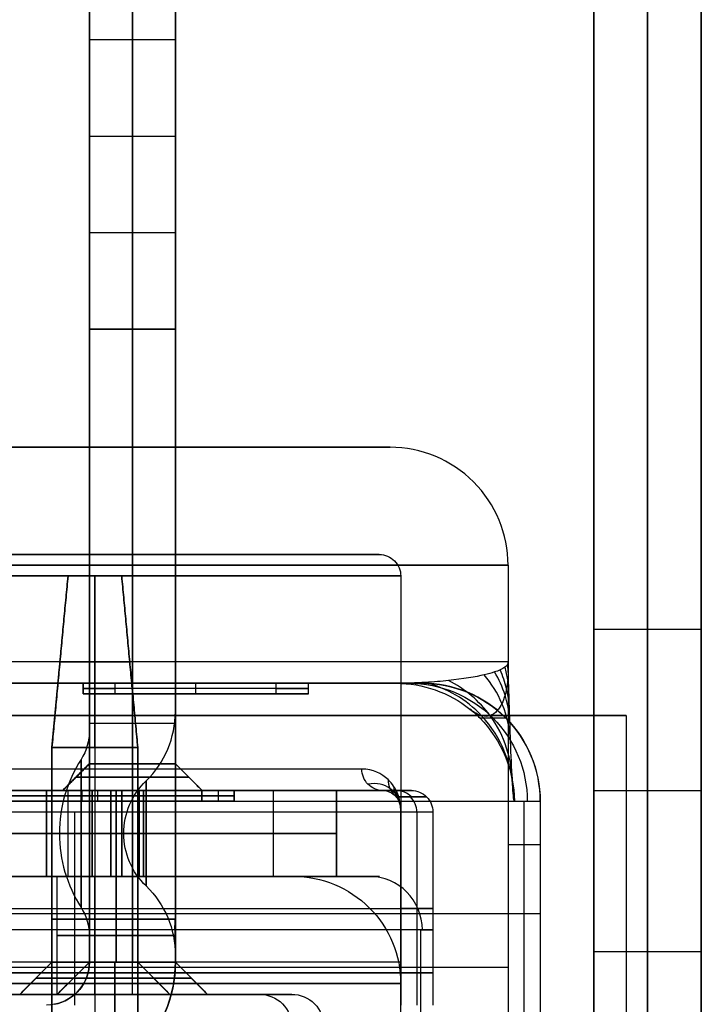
# Model space of a CAD drawing. Header units: millimetres. Extents: x -250 to 250, y -226 to 214.
# Tile 190 of 240: x 115.15 to 121.5, y -134.51 to -125.33. Entities that reach past the tile are written whole.
import ezdxf

# ---------------------------------------------------------------- set-up
doc = ezdxf.new("R2010")
doc.units = ezdxf.units.MM
doc.layers.add('Livello 01', color=7, linetype='Continuous')

# ---------------------------------------------------------------- blocks, each defined once
blk = doc.blocks.new('MCP139A10_03')
at = {"layer": 'Livello 01', "color": 254, "true_color": 0xcad1ee}
for p, q in [((18.5, 29.5, -0.5), (18.5, 29.5, -85)), ((19, 27, -25), (18, 27, -25)), ((19, 24, -25), (18, 24, -25)), ((18, 0, -0.5), (18, 0, -87)), ((19, 0, -0.5), (19, 0, -87)), ((19, -22, -25), (18, -22, -25)), ((19, -25, -25), (18, -25, -25)), ((18.5, -29.5, -85), (18.5, -29.5, -0.5))]:
    blk.add_line(p, q, dxfattribs=at)
at = {"layer": 'Livello 01', "color": 254, "true_color": 0xcad1ee, "extrusion": (-1, 0, 0)}
for centre, start, end in [((-25.5, -25, -18), 90, 270), ((-25.5, -25, -18.5), 90, 270), ((-25.5, -25, -19), 90, 270), ((-25.5, -25, -18.5), 270, 90), ((-25.5, -25, -19), 270, 90), ((23.5, -25, -18), 90, 270), ((23.5, -25, -18.5), 90, 270), ((23.5, -25, -19), 90, 270), ((23.5, -25, -18.5), 270, 90), ((23.5, -25, -19), 270, 90)]:
    blk.add_arc(centre, 1.5, start, end, dxfattribs=at)
at = {"layer": 'Livello 01', "color": 254, "true_color": 0xcad1ee, "extrusion": (1, 0, 0)}
for centre in [(25.5, -25, 18), (-23.5, -25, 18)]:
    blk.add_arc(centre, 1.5, 90, 270, dxfattribs=at)
at = {"layer": 'Livello 01', "color": 254, "true_color": 0xcad1ee}
for points in [[(18, 29.5, -85), (18, 29.5, -0.5)], [(19, 29.5, -85), (19, 29.5, -0.5)], [(18, 25.5, -26.5), (19, 25.5, -26.5)], [(19, 25.5, -23.5), (18, 25.5, -23.5)], [(18, -23.5, -26.5), (19, -23.5, -26.5)], [(19, -23.5, -23.5), (18, -23.5, -23.5)], [(18, -29.5, -0.5), (18, -29.5, -85)], [(19, -29.5, -0.5), (19, -29.5, -85)]]:
    blk.add_open_spline(points, degree=1, dxfattribs=at)
blk = doc.blocks.new('SPEAKONEUTRIKAUTO')
at = {"layer": 'Livello 01', "color": 9, "true_color": 0xc0c0c0}
for q in [(0, 6, -21.2), (0, -11.8)]:
    blk.add_line((0, -11.8, -21.2), q, dxfattribs=at)
blk.add_arc((0, 0, -21.2), 11.8, 180, 0, dxfattribs=at)
blk = doc.blocks.new('MMBLC026')
at = {"layer": 'Livello 01', "color": 251, "true_color": 0x626262, "extrusion": (1, 0, 0)}
blk.add_arc((0, 0, 27.1404), 2.7621, 90, 270, dxfattribs=at)
blk = doc.blocks.new('PWRCONNTFMTRUE1')
at = {"layer": 'Livello 01', "color": 9, "true_color": 0xc0c0c0}
for p, q in [((-15.2, 8.685, -21.1), (-15.2, -6.5, -21.1)), ((12.8, 8.385, -21.1), (12.8, -6.15, -21.1)), ((12.8, -9.5, -25.2), (12.8, -0.8, -25.2)), ((-14.9679, -6.5, -22.2), (-14.9679, -0.9727, -22.2)), ((12.8, -6.45, -22.2), (12.8, -2, -22.2)), ((12.8, -9.6, -26.2), (12.8, -2.4831, -26.2)), ((-8.8677, -9.8326, -24), (-8.8677, -3.5045, -24)), ((-8.4417, -9.728, -23), (-8.4417, -4.5858, -23)), ((-2.36, -5, -23), (-2.36, -9.1, -23)), ((-2.36, -5, -22.2), (-2.36, -9.1, -22.2)), ((-3.7041, -7.8481, -22.95), (-3.7041, -5.6087, -22.95)), ((-3.3665, -5.6087, -22.95), (-3.3665, -8.1487, -22.95)), ((12.24, -6.15, -21.1), (12.24, -6.45, -21.4)), ((10.6, -6.3, -21.25), (10.6, -7.4, -21.25)), ((13.88, -6.3, -21.25), (10.6, -6.3, -21.25)), ((13.88, -7.4, -21.25), (13.88, -6.3, -21.25)), ((10.7, -6.4, -22.6), (13.78, -6.4, -22.6)), ((10.7, -7.25, -22.6), (10.7, -6.4, -22.6)), ((12.24, -6.4, -22.2), (12.24, -6.4, -23)), ((13.78, -7.25, -22.6), (13.78, -6.4, -22.6)), ((-18.5, -6.5, -21.1), (-18.5, -6.65, -21.25)), ((-18.35, -7.6, -21.65), (-18.35, -6.5, -21.65)), ((-18.35, -6.5, -21.65), (-12.05, -6.5, -21.65)), ((-15.2, -6.5, -21.1), (-15.2, -6.5, -22.2)), ((-12.05, -6.5, -21.65), (-12.05, -7.6, -21.65)), ((-11.9, -6.5, -21.1), (-11.9, -6.65, -21.25)), ((10.75, -7.25, -21.8), (10.75, -6.45, -21.8)), ((10.75, -6.45, -21.8), (13.73, -6.45, -21.8)), ((12.24, -6.45, -21.4), (12.24, -6.45, -22.2)), ((12.24, -6.45, -23.4), (12.24, -6.6, -25)), ((12.24, -6.45, -12.0716), (12.24, -6.45, -23.4)), ((13.73, -6.45, -21.8), (13.73, -7.25, -21.8)), ((13.73, -7.25, -22.2), (13.73, -6.45, -22.2)), ((-18.45, -7.6, -22.6), (-18.45, -6.6, -22.6)), ((-18.45, -6.6, -22.6), (-11.95, -6.6, -22.6)), ((-15.2, -6.55, -23), (-15.2, -6.8, -23.25)), ((-15.2, -6.6, -22.2), (-15.2, -6.6, -23)), ((-11.95, -7.6, -22.6), (-11.95, -6.6, -22.6)), ((13.48, -6.525, -24.2), (11, -6.525, -24.2)), ((11, -7.175, -24.2), (11, -6.525, -24.2)), ((12.24, -6.6, -25), (12.24, -7.1, -25)), ((13.48, -6.525, -24.2), (13.48, -7.175, -24.2)), ((-22.6581, -6.6615, -22.8), (-22.6581, -6.6615, -21)), ((-18.35, -6.65, -21.25), (-18.5, -6.65, -21.25)), ((-18.5, -6.65, -21.25), (-18.5, -7.75, -21.25)), ((-18.475, -6.675, -23.125), (-18.475, -7.725, -23.125)), ((-11.925, -6.675, -23.125), (-18.475, -6.675, -23.125)), ((-11.9, -6.65, -21.25), (-12.05, -6.65, -21.25)), ((-11.925, -7.725, -23.125), (-11.925, -6.675, -23.125)), ((-11.9, -7.75, -21.25), (-11.9, -6.65, -21.25)), ((-6.9807, -6.7408, -23.95), (-0.5807, -6.7408, -23.95)), ((-3.7807, -6.7408, -23.9), (-3.7807, -6.7408, -24)), ((-3.7807, -8.8408, -23.9), (-3.7807, -6.7408, -23.9)), ((-3.7041, -6.7284, -23), (-3.7041, -6.7284, -22.9)), ((-18.35, -6.8, -23.625), (-12.05, -6.8, -23.625)), ((-18.35, -7.6, -23.625), (-18.35, -6.8, -23.625)), ((-12.05, -6.8, -27.1), (-18.35, -6.8, -27.1)), ((-18.35, -7.6, -27.3), (-18.35, -6.8, -27.3)), ((-17.975, -6.8, -21.8), (-17.975, -7.6, -21.8)), ((-16.1, -6.8, -29.1), (-16.1, -7.6, -29.1)), ((-15.2, -6.8, -23.25), (-15.2, -6.8, -24)), ((-15.2, -6.8, -21.4), (-15.2, -6.8, -28.2)), ((-15.2, -6.8, -30), (-15.2, -6.8, -32.8)), ((-14.3, -6.8, -29.1), (-14.3, -7.6, -29.1)), ((-12.425, -6.8, -21.8), (-12.425, -7.6, -21.8)), ((-12.05, -7.6, -23.625), (-12.05, -6.8, -23.625)), ((-12.05, -6.8, -27.3), (-12.05, -7.6, -27.3)), ((-3.3665, -6.8787, -22.9), (-3.7041, -6.8787, -22.9)), ((-3.3665, -6.8787, -22.9), (-3.3665, -6.8787, -23)), ((10.45, -6.85, -21.1), (10.75, -6.85, -21.4)), ((10.7, -6.825, -22.2), (10.7, -6.825, -23)), ((10.75, -6.85, -22.2), (10.75, -6.85, -21.4)), ((11.25, -6.85, -25), (10.75, -6.85, -23.4)), ((10.75, -6.85, -23.4), (10.75, -6.85, -12.0716)), ((13.23, -6.85, -25), (11.25, -6.85, -25)), ((13.73, -6.85, -23.4), (13.23, -6.85, -25)), ((14.03, -6.85, -21.1), (13.73, -6.85, -21.4)), ((13.73, -6.85, -21.4), (13.73, -6.85, -22.2)), ((13.73, -6.85, -23.4), (13.73, -6.85, -21)), ((13.78, -6.825, -23), (13.78, -6.825, -22.2)), ((-20.45, -7.1, -22.6), (-20.45, -7, -22.6)), ((-18.45, -7.05, -23), (-20.45, -7.05, -23)), ((-18.45, -7.05, -22.2), (-20.45, -7.05, -22.2)), ((-20.45, -7.05, -23), (-20.45, -7.05, -22.2)), ((-18.35, -7.05, -22.2), (-18.35, -7.05, -21.4)), ((-17.2, -7.0375, -21.4), (-17.2, -7.0375, -20.3833)), ((-13.2, -7.0375, -20.3833), (-13.2, -7.0375, -21.4)), ((-12.05, -7.05, -21.4), (-12.05, -7.05, -22.2)), ((-3.7041, -7.05, -23), (-11.95, -7.05, -23)), ((10.7, -7.05, -22.2), (-11.95, -7.05, -22.2)), ((-7.2807, -8.5408, -23.95), (-7.2807, -7.0408, -23.95)), ((10.7, -7.05, -23), (-3.3665, -7.05, -23)), ((-0.2807, -8.5408, -23.95), (-0.2807, -7.0408, -23.95)), ((15.73, -7.05, -23), (13.78, -7.05, -23)), ((15.73, -7.05, -22.2), (13.78, -7.05, -22.2)), ((15.73, -7, -22.6), (15.73, -7.1, -22.6)), ((15.73, -7.05, -22.2), (15.73, -7.05, -23)), ((-18.45, -7.1, -22.2), (-18.45, -7.1, -23)), ((-11.95, -7.1, -23), (-11.95, -7.1, -22.2)), ((12.24, -7.25, -23.4), (12.24, -7.1, -25)), ((-18.65, -7.2, -21.1), (-18.35, -7.2, -21.4)), ((-18.6, -7.2, -23), (-18.35, -7.2, -23.25)), ((-18.35, -7.2, -23.25), (-18.35, -7.2, -24)), ((-18.35, -7.2, -32.8), (-18.35, -7.2, -21.8)), ((-17.6, -7.2, -21.8), (-18.35, -7.2, -21.8)), ((-12.05, -7.2, -21.8), (-12.8, -7.2, -21.8)), ((-11.8, -7.2, -23), (-12.05, -7.2, -23.25)), ((-12.05, -7.2, -24), (-12.05, -7.2, -23.25)), ((-11.75, -7.2, -21.1), (-12.05, -7.2, -21.4)), ((-12.05, -7.2, -21.8), (-12.05, -7.2, -32.8)), ((11.3915, -7.25, -22.6), (10.7, -7.25, -22.6)), ((10.75, -7.25, -21.8), (13.73, -7.25, -21.8)), ((11, -7.175, -24.2), (13.48, -7.175, -24.2)), ((11.0457, -7.25, -22.2), (11.0457, -7.25, -23)), ((12.24, -7.55, -21.1), (12.24, -7.25, -21.4)), ((12.24, -7.25, -21.4), (12.24, -7.25, -22.2)), ((12.24, -7.25, -12.0716), (12.24, -7.25, -23.4)), ((12.8, -8.7, -22.2), (12.8, -7.25, -22.2)), ((13.78, -7.25, -22.6), (13.0885, -7.25, -22.6)), ((13.4343, -7.25, -22.2), (13.4343, -7.25, -23)), ((11.5062, -7.2633, -22.2), (11.5062, -7.2633, -23)), ((10.6, -7.4, -21.25), (13.88, -7.4, -21.25)), ((-11.95, -7.6, -22.6), (-18.45, -7.6, -22.6)), ((-12.05, -7.6, -23.625), (-18.35, -7.6, -23.625)), ((-12.05, -7.6, -21.8), (-18.35, -7.6, -21.8)), ((-12.05, -7.6, -27.1), (-18.35, -7.6, -27.1)), ((-15.2, -7.85, -23), (-15.2, -7.6, -23.25)), ((-15.2, -7.6, -23.25), (-15.2, -7.6, -24)), ((-15.2, -7.9, -21.1), (-15.2, -7.6, -21.4)), ((-15.2, -7.6, -21.4), (-15.2, -7.6, -22.2)), ((-15.2, -7.6, -21.4), (-15.2, -7.6, -28.2)), ((-15.2, -7.6, -30), (-15.2, -7.6, -32.8)), ((-15.2, -7.6, -22.2), (-15.2, -7.6, -23)), ((-14.9679, -9.4972, -22.2), (-14.9679, -7.6, -22.2)), ((12.8, -7.55, -21.1), (12.8, -8.385, -21.1)), ((-18.5, -7.75, -21.25), (-11.9, -7.75, -21.25)), ((-18.475, -7.725, -23.125), (-11.925, -7.725, -23.125)), ((-7.2807, -7.7908, -23.9), (-7.2807, -7.7908, -24)), ((-7.2807, -7.7908, -23.9), (-0.2807, -7.7908, -23.9)), ((-0.2807, -7.7908, -23.9), (-0.2807, -7.7908, -24)), ((-4.8382, -8.1487, -22.95), (-4.8382, -7.8481, -22.95)), ((-4.8382, -7.8481, -22.95), (-3.7041, -7.8481, -22.95)), ((-4.2712, -7.8481, -22.9), (-4.2712, -7.8481, -23)), ((-4.1024, -7.8481, -22.9), (-4.1024, -8.1487, -22.9)), ((-15.2, -7.9, -21.1), (-15.2, -8.685, -21.1)), ((-4.8382, -7.9984, -23), (-4.8382, -7.9984, -22.9)), ((-3.3665, -8.1487, -22.95), (-4.8382, -8.1487, -22.95)), ((-4.1024, -8.1487, -22.9), (-4.1024, -8.1487, -23)), ((-6.9807, -8.8408, -23.95), (-0.5807, -8.8408, -23.95)), ((-3.7807, -8.8408, -23.9), (-3.7807, -8.8408, -24)), ((13.73, -9.1, -22.6), (-18.45, -9.1, -22.6)), ((-2.36, -9.1, -22.2), (-2.36, -9.1, -23)), ((-15.0933, -9.9408, -22.9414), (11.2782, -9.6577, -22.9414)), ((-15.0926, -9.9994, -21.9), (12.7936, -9.7, -21.9)), ((12.8, -9.7, -25), (12.8, -9.7, -21)), ((12.8, -9.7, -17.8), (12.8, -9.7, -21.2)), ((-1.1495, -9.8497, -22.8), (-1.1495, -9.8497, -21)), ((7.373, -10.4361, -23.6778), (-15.0854, -10.6772, -23.6778)), ((-15.0819, -10.9994, -22.4933), (12.8, -10.7, -22.4933)), ((12.8, -10.7, -25.1), (12.8, -10.7, -24.1875)), ((-1.141, -10.8497, -20.8), (-1.141, -10.8497, -22.9))]:
    blk.add_line(p, q, dxfattribs=at)
at = {"layer": 'Livello 01', "color": 9, "true_color": 0xc0c0c0, "extrusion": (0, 0, -1)}
for centre, radius, start, end in [((15.2, 0, 21.7), 10, 278.56541, 95.48627), ((15.2, 0, 21.3), 10, 278.56541, 95.48627), ((15.2, 0, 21.3), 10, 101.64454, 278.56541), ((-12.8, 1.6169, 24), 12.5169, 295.73684, 0), ((-12.8, 1.6169, 24), 12.5169, 295.73684, 0), ((-12.8, 1.6169, 24.2), 12.3169, 270.02946, 0), ((-12.8, 1.6169, 23), 11.5169, 284.54318, 0), ((-12.8, 1.6169, 23.2), 11.3169, 284.54318, 0), ((-12.8, 1.6169, 26.2), 11.2169, 180, 270), ((15.2, 0, 21.1), 8.685, 180, 360), ((15.2, 0, 21.85), 11, 269.38484, 338.80699), ((18.45, -7, 22.2), 2, 360, 45), ((18.45, -7, 22.6), 2, 0, 45), ((-13.73, -7, 22.2), 2, 135, 180), ((-13.73, -7, 23), 2, 135, 180), ((-13.73, -7, 22.6), 2, 135, 180), ((16.775, -7.8029, 22.6), 1.2829, 57.45282, 90), ((16.775, -7.8029, 22.6), 1.2829, 90, 122.54718), ((13.625, -7.8029, 22.6), 1.2829, 57.45282, 90), ((13.625, -7.8029, 22.6), 1.2829, 90, 122.54718), ((15.8158, -6.3, 22.6), 0.5, 270, 302.54718), ((12.6658, -6.3, 22.6), 0.5, 270, 302.54718), ((6.9807, -7.0408, 23.9), 0.3, 0, 90), ((0.5807, -7.0408, 23.9), 0.3, 90, 180), ((18.45, -7.1, 22.2), 2, 315, 0), ((18.45, -7.1, 23), 2, 315, 0), ((18.45, -7.1, 22.6), 2, 315, 0), ((16.775, -7.8029, 22.6), 0.6829, 44.16691, 90), ((16.775, -7.8029, 22.6), 0.6829, 90, 135.83309), ((13.625, -7.8029, 22.6), 0.6829, 44.16691, 90), ((13.625, -7.8029, 22.6), 0.6829, 90, 135.83309), ((-13.73, -7.1, 22.2), 2, 180, 225), ((-13.73, -7.1, 22.6), 2, 180, 225), ((-11.3915, -7.75, 22.2), 0.5, 90, 103.26268), ((-11.3915, -7.75, 22.6), 0.5, 90, 103.26268), ((-13.0885, -7.75, 22.2), 0.5, 76.73732, 90), ((17.9104, -6.7, 22.6), 0.9, 224.16691, 270), ((14.7604, -6.7, 22.6), 0.9, 224.16691, 270), ((-11.3915, -7.75, 22.2), 0.5, 103.26268, 116.52535), ((-11.3915, -7.75, 23), 0.5, 103.26268, 116.52535), ((-11.3915, -7.75, 22.6), 0.5, 103.26268, 116.52535), ((-12.24, -6.05, 22.2), 1.4, 243.47465, 296.52535), ((-13.0885, -7.75, 23), 0.5, 63.47465, 76.73732), ((-13.0885, -7.75, 22.2), 0.5, 63.47465, 76.73732), ((18.45, -7.1, 22.2), 2, 270, 315), ((18.45, -7.1, 22.6), 2, 270, 315), ((-13.73, -7.1, 22.2), 2, 225, 270), ((-13.73, -7.1, 23), 2, 225, 270), ((-13.73, -7.1, 22.6), 2, 225, 270), ((6.9807, -8.5408, 23.9), 0.3, 270, 0), ((0.5807, -8.5408, 23.9), 0.3, 180, 270), ((15.2, 0, 22.2), 9.5, 278.06365, 284.35078), ((15.2, 0, 22.2), 9.5, 270.56367, 278.06365)]:
    blk.add_arc(centre, radius, start, end, dxfattribs=at)
at = {"layer": 'Livello 01', "color": 9, "true_color": 0xc0c0c0}
for centre, radius, start, end in [((-15.2, 0, -21.7), 10, 261.93635, 78.35546), ((-15.2, 0, -22.2), 9.5, 85.89662, 261.93635), ((-15.2, 0, -22.2), 9.5, 261.93635, 79.35897), ((-15.2, 0, -21.9), 10, 131.77086, 270.61516), ((12.8, 1.6169, -25.1), 12.3169, 180, 0), ((12.8, 1.6169, -23), 11.5169, 180, 255.45682), ((12.8, 1.6169, -25), 11.3169, 180, 360), ((12.8, 1.6169, -26.2), 11.2169, 180, 0), ((12.8, 1.6169, -25.2), 11.1169, 180, 0), ((12.8, 1.6169, -21.4), 11.3169, 269.97899, 360), ((12.8, 1.6169, -21.35), 12.3169, 270, 360), ((-15.2, 0, -24), 9.9, 180, 270.61516), ((12.8, 0, -21.2), 9.7, 180, 0), ((12.8, 0, -22.2), 8.7, 180, 0), ((12.8, 0, -21.1), 8.385, 180, 0), ((-15.2, 0, -23), 9.8, 201.19301, 270.61516), ((-15.2, 0, -22.8), 10, 201.19301, 270.61516), ((-15.2, 0, -22.9), 11, 201.19301, 270.61516), ((-18.45, -7, -23), 2, 135, 180), ((-17.7342, -6.3, -22.6), 0.5, 270, 302.54718), ((-14.5842, -6.3, -22.6), 0.5, 270, 302.54718), ((-6.9807, -7.0408, -24), 0.3, 90, 180), ((-6.9807, -7.0408, -23.95), 0.3, 90, 180), ((-0.5807, -7.0408, -24), 0.3, 360, 90), ((-0.5807, -7.0408, -23.95), 0.3, 0, 90), ((13.73, -7.1, -23), 2, 315, 360), ((11.3915, -7.75, -23), 0.5, 76.73732, 90), ((13.0885, -7.75, -23), 0.5, 90, 103.26268), ((13.0885, -7.75, -22.6), 0.5, 90, 103.26268), ((-15.6396, -6.7, -22.6), 0.9, 224.16691, 270), ((-12.4896, -6.7, -22.6), 0.9, 224.16691, 270), ((12.24, -6.05, -23), 1.4, 243.47465, 296.52535), ((12.24, -6.05, -22.6), 1.4, 243.47465, 296.52535), ((13.0885, -7.75, -22.6), 0.5, 103.26268, 116.52535), ((-18.45, -7.1, -23), 2, 225, 270), ((-6.9807, -8.5408, -24), 0.3, 180, 270), ((-6.9807, -8.5408, -23.95), 0.3, 180, 270), ((-0.5807, -8.5408, -24), 0.3, 270, 0), ((-0.5807, -8.5408, -23.95), 0.3, 270, 0), ((12.7958, -9.9, -22.8), 0.2, 90.29708, 90.61516), ((12.7958, -9.9, -21.9), 0.2, 90.29708, 90.61516), ((12.7958, -9.9, -22.8), 0.2, 89.97899, 90.29708), ((12.7958, -9.9, -21.9), 0.2, 89.97899, 90.29708), ((-15.2, 0, -21.7), 10, 261.43459, 261.93635)]:
    blk.add_arc(centre, radius, start, end, dxfattribs=at)
at = {"layer": 'Livello 01', "color": 9, "true_color": 0xc0c0c0, "extrusion": (-1, 0, 0)}
for centre, radius, start, end in [((6.4, -21.4, 15.2), 0.4, 0, 90), ((6.4, -21.4, 15.2), 1.2, 0, 90), ((6.4, -21.4, 13.2), 0.4, 360, 79.20331), ((6.3, -21.6408, 16.775), 0.5, 327.45282, 0), ((6.3, -23.5592, 16.775), 0.5, 0, 32.54718), ((6.3, -21.6408, 13.625), 0.5, 327.45282, 0), ((6.3, -23.5592, 13.625), 0.5, 0, 32.54718), ((7.8029, -22.6, 16.775), 0.6829, 180, 225.83309), ((7.8029, -22.6, 16.775), 0.6829, 134.16691, 180), ((7.8029, -22.6, 13.625), 0.6829, 180, 225.83309), ((7.8029, -22.6, 13.625), 0.6829, 134.16691, 180), ((6.7, -21.4646, 16.775), 0.9, 314.16691, 0), ((6.7, -21.4646, 13.625), 0.9, 314.16691, 0), ((8.385, -20.8, -12.8), 0.3, 270, 0), ((8.685, -20.8, 15.2), 0.3, 270, 0), ((8.7, -21.2, -12.8), 1, 270, 0), ((9.5, -25, -12.8), 0.2, 270, 0)]:
    blk.add_arc(centre, radius, start, end, dxfattribs=at)
at = {"layer": 'Livello 01', "color": 9, "true_color": 0xc0c0c0, "extrusion": (1, 0, 0)}
for centre, radius, start, end in [((-6.4, -21.4, -17.2), 0.4, 100.79669, 180), ((-7.8029, -22.6, -16.775), 1.2829, 327.45282, 0), ((-7.8029, -22.6, -16.775), 1.2829, 360, 32.54718), ((-7.8029, -22.6, -13.625), 1.2829, 327.45282, 0), ((-7.8029, -22.6, -13.625), 1.2829, 360, 32.54718), ((-6.4, -21.4, -17.2), 1.2, 100.79669, 180), ((-6.4, -21.4, -13.2), 1.2, 100.79669, 180), ((-6.7, -23.7354, -16.775), 0.9, 134.16691, 180), ((-6.7, -23.7354, -13.625), 0.9, 134.16691, 180), ((-9.6, -25.1, 12.8), 1.1, 180, 270), ((-9.9, -22.9, -15.2), 1.1, 180, 270)]:
    blk.add_arc(centre, radius, start, end, dxfattribs=at)
at = {"layer": 'Livello 01', "color": 9, "true_color": 0xc0c0c0, "extrusion": (0, 1, 0)}
for centre, radius, start, end in [((16.775, -22.6, -6.7215), 0.6902, 270, 90), ((16.775, -22.6, -6.7215), 0.6902, 90, 270), ((13.625, -22.6, -6.7215), 0.6902, 270, 90), ((13.625, -22.6, -6.7215), 0.6902, 90, 270), ((17.6, -21.4, -6.8), 0.4, 180, 270), ((16.775, -22.6, -6.8), 0.9592, 90, 270), ((15.2, -29.1, -6.8), 0.9, 90, 270), ((13.625, -22.6, -6.8), 0.9592, 90, 270), ((12.8, -21.4, -6.8), 0.4, 270, 0), ((17.6, -21.4, -7.2), 0.4, 180, 270), ((12.8, -21.4, -7.2), 0.4, 270, 0), ((16.775, -22.6, -7.3271), 0.4898, 270, 90), ((16.775, -22.6, -7.3271), 0.4898, 90, 270), ((13.625, -22.6, -7.3271), 0.4898, 270, 90), ((13.625, -22.6, -7.3271), 0.4898, 90, 270), ((16.775, -22.6, -7.6), 1.1354, 283.14609, 44.83168), ((17.6, -21.4, -7.6), 0.4, 267.16373, 270), ((17.6, -21.4, -7.6), 0.4, 180, 203.81922), ((16.775, -22.6, -7.6), 1.1354, 66.15128, 89.44673), ((15.2, -29.1, -7.6), 0.9, 270, 90), ((15.2, -29.1, -7.6), 0.9, 90, 270), ((13.625, -22.6, -7.6), 1.1354, 90.51845, 113.84872), ((13.625, -22.6, -7.6), 1.1354, 135.16832, 257.52807), ((12.8, -21.4, -7.6), 0.4, 336.18078, 0), ((12.8, -21.4, -7.6), 0.4, 270, 272.83627)]:
    blk.add_arc(centre, radius, start, end, dxfattribs=at)
at = {"layer": 'Livello 01', "color": 9, "true_color": 0xc0c0c0, "extrusion": (0, -1, 0)}
for centre, radius, start, end in [((-16.775, -22.6, 6.8), 0.9592, 90, 270), ((-16.775, -22.6, 6.8), 0.9592, 90, 270), ((-16.775, -22.6, 6.8), 0.9592, 270, 90), ((-15.2, -29.1, 6.8), 0.9, 90, 270), ((-13.625, -22.6, 6.8), 0.9592, 90, 270), ((-13.625, -22.6, 6.8), 0.9592, 90, 270), ((-13.625, -22.6, 6.8), 0.9592, 270, 90), ((-15.2, -29.1, 7.2), 0.9, 90, 270), ((-15.2, -29.1, 7.2), 0.9, 270, 90), ((-16.775, -22.6, 7.6), 1.1354, 135.16832, 270), ((-16.775, -22.6, 7.6), 1.1354, 90, 113.84872), ((-16.775, -22.6, 7.6), 1.1354, 270, 90), ((-13.625, -22.6, 7.6), 1.1354, 90, 270), ((-13.625, -22.6, 7.6), 1.1354, 270, 44.83168), ((-13.625, -22.6, 7.6), 1.1354, 66.15128, 90)]:
    blk.add_arc(centre, radius, start, end, dxfattribs=at)
at = {"layer": 'Livello 01', "color": 9, "true_color": 0xc0c0c0, "extrusion": (0.990113, -0.140273, 9.99201e-16)}
blk.add_arc((-11.6322, -21.7, -15.0497), 0.5, 180, 270, dxfattribs=at)
at = {"layer": 'Livello 01', "color": 9, "true_color": 0xc0c0c0, "extrusion": (0.999942, 0.010736, 3.55271e-15)}
for centre, start, end in [((-9.6368, -22.8, -2.0127), 224.99964, 270), ((-9.6368, -22.8, -1.2553), 180, 224.99961)]:
    blk.add_arc(centre, 0.2, start, end, dxfattribs=at)
at = {"layer": 'Livello 01', "color": 9, "true_color": 0xc0c0c0, "extrusion": (-0.999942, -0.010736, -1.34779e-14)}
blk.add_arc((9.6368, -22.8, 15.1991), 0.2, 270, 315, dxfattribs=at)
at = {"layer": 'Livello 01', "color": 9, "true_color": 0xc0c0c0, "extrusion": (-0.999942, -0.010736, 0)}
for start, end in [(270, 314.99991), (314.99991, 360)]:
    blk.add_arc((9.7368, -22.9, 3.9693), 1.1, start, end, dxfattribs=at)
at = {"layer": 'Livello 01', "color": 9, "true_color": 0xc0c0c0, "extrusion": (-0.999942, -0.010736, 2.34188e-17)}
blk.add_arc((9.7368, -22.9, 15.1991), 1.1, 270, 315, dxfattribs=at)
at = {"layer": 'Livello 01', "color": 9, "true_color": 0xc0c0c0, "extrusion": (-0.999942, -0.010736, 1.15676e-13)}
blk.add_arc((9.6368, -22.8, 15.1991), 0.2, 315, 0, dxfattribs=at)
at = {"layer": 'Livello 01', "color": 9, "true_color": 0xc0c0c0, "extrusion": (-0.999942, -0.010736, -9.59089e-14)}
blk.add_arc((9.7368, -22.9, 15.1991), 1.1, 315, 0, dxfattribs=at)
at = {"layer": 'Livello 01', "color": 9, "true_color": 0xc0c0c0}
for points, degree in [([(-3.7041, -5.6087, -23), (-3.7041, -7.8481, -23)], 1), ([(-3.7041, -7.8481, -22.9), (-3.7041, -5.6087, -22.9)], 1), ([(-3.3665, -8.1487, -23), (-3.3665, -5.6087, -23)], 1), ([(-3.3665, -5.6087, -22.9), (-3.3665, -8.1487, -22.9)], 1), ([(10.45, -6.15, -21.1), (10.45, -7.55, -21.1)], 1), ([(14.03, -6.15, -21.1), (10.45, -6.15, -21.1)], 1), ([(10.75, -6.45, -21.4), (10.45, -6.15, -21.1)], 1), ([(14.03, -6.15, -21.1), (13.73, -6.45, -21.4)], 1), ([(14.03, -7.55, -21.1), (14.03, -6.15, -21.1)], 1), ([(13.78, -6.4, -23), (10.7, -6.4, -23)], 1), ([(10.7, -6.4, -23), (10.7, -7.25, -23)], 1), ([(10.7, -6.4, -22.2), (13.78, -6.4, -22.2)], 1), ([(10.7, -6.4, -23), (10.7, -6.4, -22.2)], 1), ([(10.7, -6.4, -22.2), (10.7, -7.25, -22.2)], 1), ([(13.78, -7.25, -23), (13.78, -6.4, -23)], 1), ([(13.78, -6.4, -22.2), (13.78, -6.4, -23)], 1), ([(13.78, -7.25, -22.2), (13.78, -6.4, -22.2)], 1), ([(-18.35, -6.5, -21.1), (-18.65, -6.5, -21.1)], 1), ([(-18.65, -6.5, -21.1), (-18.35, -6.8, -21.4)], 1), ([(-18.65, -6.5, -21.1), (-18.65, -7.9, -21.1)], 1), ([(-18.35, -7.6, -22.2), (-18.35, -6.5, -22.2)], 1), ([(-18.35, -6.5, -22.2), (-12.05, -6.5, -22.2)], 1), ([(-18.35, -6.5, -21.1), (-18.35, -6.5, -22.2)], 1), ([(-18.35, -6.5, -21.1), (-12.05, -6.5, -21.1)], 1), ([(-18.35, -6.8, -21.4), (-18.35, -6.5, -21.1)], 1), ([(-12.05, -6.5, -22.2), (-12.05, -7.6, -22.2)], 1), ([(-12.05, -6.5, -21.1), (-12.05, -6.5, -22.2)], 1), ([(-12.05, -6.5, -21.1), (-12.05, -6.8, -21.4)], 1), ([(-12.05, -6.8, -21.4), (-11.75, -6.5, -21.1)], 1), ([(-11.75, -6.5, -21.1), (-12.05, -6.5, -21.1)], 1), ([(-11.75, -7.9, -21.1), (-11.75, -6.5, -21.1)], 1), ([(10.75, -7.25, -21.4), (10.75, -6.45, -21.4)], 1), ([(10.75, -6.45, -21.4), (13.73, -6.45, -21.4)], 1), ([(10.75, -6.45, -22.2), (10.75, -7.25, -22.2)], 1), ([(10.75, -6.45, -21.4), (10.75, -6.45, -22.2)], 1), ([(13.73, -6.45, -22.2), (10.75, -6.45, -22.2)], 1), ([(10.75, -6.45, -23.4), (11.25, -6.6, -25)], 1), ([(13.73, -6.45, -23.4), (10.75, -6.45, -23.4)], 1), ([(10.75, -7.25, -23.4), (10.75, -6.45, -23.4)], 1), ([(10.75, -6.45, -23.4), (10.75, -6.45, -12.0716)], 1), ([(13.23, -6.6, -25), (13.73, -6.45, -23.4)], 1), ([(13.73, -6.45, -21.4), (13.73, -7.25, -21.4)], 1), ([(13.73, -6.45, -22.2), (13.73, -6.45, -21.4)], 1), ([(13.73, -7.25, -22.2), (13.73, -6.45, -22.2)], 1), ([(13.73, -6.45, -23.4), (13.73, -7.25, -23.4)], 1), ([(13.73, -6.45, -21), (13.73, -6.45, -23.4)], 1), ([(-18.6, -7.85, -23), (-18.6, -6.55, -23)], 1), ([(-18.6, -6.55, -23), (-11.8, -6.55, -23)], 1), ([(-18.35, -6.8, -23.25), (-18.6, -6.55, -23)], 1), ([(-11.95, -6.6, -23), (-18.45, -6.6, -23)], 1), ([(-18.45, -6.6, -23), (-18.45, -7.6, -23)], 1), ([(-18.45, -6.6, -22.2), (-18.45, -7.6, -22.2)], 1), ([(-11.95, -6.6, -22.2), (-18.45, -6.6, -22.2)], 1), ([(-18.45, -6.6, -22.2), (-18.45, -6.6, -23)], 1), ([(-11.8, -6.55, -23), (-12.05, -6.8, -23.25)], 1), ([(-11.95, -7.6, -23), (-11.95, -6.6, -23)], 1), ([(-11.95, -7.6, -22.2), (-11.95, -6.6, -22.2)], 1), ([(-11.95, -6.6, -22.2), (-11.95, -6.6, -23)], 1), ([(-11.8, -6.55, -23), (-11.8, -7.85, -23)], 1), ([(11.25, -6.6, -25), (13.23, -6.6, -25)], 1), ([(11.25, -6.6, -25), (11.25, -7.1, -25)], 1), ([(13.23, -6.6, -25), (13.23, -7.1, -25)], 1), ([(-6.9807, -6.7408, -23.9), (-6.9807, -6.7408, -24)], 1), ([(-0.5807, -6.7408, -24), (-6.9807, -6.7408, -24)], 1), ([(-6.9807, -6.7408, -23.9), (-0.5807, -6.7408, -23.9)], 1), ([(-0.5807, -6.7408, -24), (-0.5807, -6.7408, -23.9)], 1), ([(-18.35, -7.6, -23.25), (-18.35, -6.8, -23.25)], 1), ([(-18.35, -6.8, -23.25), (-12.05, -6.8, -23.25)], 1), ([(-18.35, -6.8, -24), (-18.35, -6.8, -23.25)], 1), ([(-12.05, -6.8, -24), (-18.35, -6.8, -24)], 1), ([(-18.35, -6.8, -24), (-18.35, -7.6, -24)], 1), ([(-18.35, -7.6, -21.4), (-18.35, -6.8, -21.4)], 1), ([(-18.35, -6.8, -21.8), (-18.35, -6.8, -32.8)], 1), ([(-17.6, -6.8, -21.8), (-18.35, -6.8, -21.8)], 1), ([(-18.35, -7.6, -21.8), (-18.35, -6.8, -21.8)], 1), ([(-17.6, -7.6, -21.8), (-17.6, -6.8, -21.8)], 1), ([(-13.2, -6.8, -21.4), (-17.2, -6.8, -21.4)], 1), ([(-17.2, -6.8, -21.4), (-17.2, -7.6, -21.4)], 1), ([(-15.2, -7.6, -28.2), (-15.2, -6.8, -28.2)], 1), ([(-15.2, -6.8, -30), (-15.2, -7.6, -30)], 1), ([(-13.2, -7.6, -21.4), (-13.2, -6.8, -21.4)], 1), ([(-12.05, -6.8, -21.8), (-12.8, -6.8, -21.8)], 1), ([(-12.8, -6.8, -21.8), (-12.8, -7.6, -21.8)], 1), ([(-12.05, -6.8, -23.25), (-12.05, -7.6, -23.25)], 1), ([(-12.05, -6.8, -23.25), (-12.05, -6.8, -24)], 1), ([(-12.05, -6.8, -24), (-12.05, -7.6, -24)], 1), ([(-12.05, -6.8, -21.4), (-12.05, -7.6, -21.4)], 1), ([(-12.05, -6.8, -32.8), (-12.05, -6.8, -21.8)], 1), ([(-12.05, -6.8, -21.8), (-12.05, -7.6, -21.8)], 1), ([(-20.45, -7, -23), (-20.45, -7, -22.2)], 1), ([(-20.45, -7.1, -23), (-20.45, -7, -23)], 1), ([(-20.45, -7.1, -22.2), (-20.45, -7, -22.2)], 1), ([(-7.2807, -7.0408, -24), (-7.2807, -8.5408, -24)], 1), ([(-7.2807, -7.0408, -23.9), (-7.2807, -7.0408, -24)], 1), ([(-7.2807, -8.5408, -23.9), (-7.2807, -7.0408, -23.9)], 1), ([(-0.2807, -7.0408, -23.9), (-0.2807, -7.0408, -24)], 1), ([(-0.2807, -8.5408, -24), (-0.2807, -7.0408, -24)], 1), ([(-0.2807, -7.0408, -23.9), (-0.2807, -8.5408, -23.9)], 1), ([(15.73, -7, -23), (15.73, -7.1, -23)], 1), ([(15.73, -7, -22.2), (15.73, -7.1, -22.2)], 1), ([(15.73, -7, -22.2), (15.73, -7, -23)], 1), ([(-20.45, -7.1, -22.2), (-20.45, -7.1, -23)], 1), ([(11.25, -7.1, -25), (10.75, -7.25, -23.4)], 1), ([(13.23, -7.1, -25), (11.25, -7.1, -25)], 1), ([(13.73, -7.25, -23.4), (13.23, -7.1, -25)], 1), ([(15.73, -7.1, -23), (15.73, -7.1, -22.2)], 1), ([(10.75, -7.25, -21.4), (10.45, -7.55, -21.1)], 1), ([(10.7, -7.25, -23), (11.3915, -7.25, -23)], 1), ([(10.7, -7.25, -22.2), (11.3915, -7.25, -22.2)], 1), ([(10.7, -7.25, -22.2), (10.7, -7.25, -23)], 1), ([(13.73, -7.25, -21.4), (10.75, -7.25, -21.4)], 1), ([(10.75, -7.25, -22.2), (13.73, -7.25, -22.2)], 1), ([(10.75, -7.25, -21.4), (10.75, -7.25, -22.2)], 1), ([(10.75, -7.25, -23.4), (13.73, -7.25, -23.4)], 1), ([(10.75, -7.25, -23.4), (10.75, -7.25, -12.0716)], 1), ([(11.3915, -7.25, -23), (11.3915, -7.25, -22.2)], 1), ([(13.0885, -7.25, -22.2), (13.0885, -7.25, -23)], 1), ([(13.0885, -7.25, -23), (13.78, -7.25, -23)], 1), ([(13.0885, -7.25, -22.2), (13.78, -7.25, -22.2)], 1), ([(13.73, -7.25, -21.4), (14.03, -7.55, -21.1)], 1), ([(13.73, -7.25, -22.2), (13.73, -7.25, -21.4)], 1), ([(13.73, -7.25, -21), (13.73, -7.25, -23.4)], 1), ([(13.78, -7.25, -23), (13.78, -7.25, -22.2)], 1), ([(11.5062, -7.2633, -22.2), (11.5062, -7.2633, -23)], 1), ([(11.6148, -7.3026, -22.2), (11.6148, -7.3026, -23)], 1), ([(12.8652, -7.3026, -23), (12.8652, -7.3026, -22.2)], 1), ([(12.9738, -7.2633, -23), (12.9738, -7.2633, -22.2)], 1), ([(-18.65, -7.9, -21.1), (-18.35, -7.6, -21.4)], 1), ([(-18.6, -7.85, -23), (-18.35, -7.6, -23.25)], 1), ([(-18.45, -7.6, -23), (-11.95, -7.6, -23)], 1), ([(-18.45, -7.6, -22.2), (-11.95, -7.6, -22.2)], 1), ([(-18.45, -7.6, -22.2), (-18.45, -7.6, -23)], 1), ([(-12.05, -7.6, -23.25), (-18.35, -7.6, -23.25)], 1), ([(-18.35, -7.6, -24), (-18.35, -7.6, -23.25)], 1), ([(-12.05, -7.6, -24), (-18.35, -7.6, -24)], 1), ([(-12.05, -7.6, -22.2), (-18.35, -7.6, -22.2)], 1), ([(-18.35, -7.6, -22.2), (-18.35, -7.6, -21.4)], 1), ([(-12.05, -7.6, -21.4), (-18.35, -7.6, -21.4)], 1), ([(-18.35, -7.6, -32.8), (-18.35, -7.6, -21.8)], 1), ([(-17.6, -7.6, -21.8), (-18.35, -7.6, -21.8)], 1), ([(-13.2, -7.6, -21.4), (-17.2, -7.6, -21.4)], 1), ([(-12.05, -7.6, -21.8), (-12.8, -7.6, -21.8)], 1), ([(-12.05, -7.6, -23.25), (-11.8, -7.85, -23)], 1), ([(-12.05, -7.6, -23.25), (-12.05, -7.6, -24)], 1), ([(-12.05, -7.6, -21.4), (-11.75, -7.9, -21.1)], 1), ([(-12.05, -7.6, -21.4), (-12.05, -7.6, -22.2)], 1), ([(-12.05, -7.6, -21.8), (-12.05, -7.6, -32.8)], 1), ([(-11.95, -7.6, -23), (-11.95, -7.6, -22.2)], 1), ([(10.45, -7.55, -21.1), (14.03, -7.55, -21.1)], 1), ([(-11.8, -7.85, -23), (-18.6, -7.85, -23)], 1), ([(-4.8382, -7.8481, -23), (-4.8382, -8.1487, -23)], 1), ([(-3.7041, -7.8481, -23), (-4.8382, -7.8481, -23)], 1), ([(-4.8382, -8.1487, -22.9), (-4.8382, -7.8481, -22.9)], 1), ([(-4.8382, -7.8481, -22.9), (-3.7041, -7.8481, -22.9)], 1), ([(-4.8382, -7.8481, -22.9), (-4.8382, -7.8481, -23)], 1), ([(-3.7041, -7.8481, -23), (-3.7041, -7.8481, -22.9)], 1), ([(-18.65, -7.9, -21.1), (-11.75, -7.9, -21.1)], 1), ([(-4.8382, -8.1487, -23), (-3.3665, -8.1487, -23)], 1), ([(-3.3665, -8.1487, -22.9), (-4.8382, -8.1487, -22.9)], 1), ([(-4.8382, -8.1487, -23), (-4.8382, -8.1487, -22.9)], 1), ([(-3.3665, -8.1487, -23), (-3.3665, -8.1487, -22.9)], 1), ([(-19.8642, -8.5142, -22.2), (-19.8642, -8.5142, -23)], 1), ([(15.1442, -8.5142, -22.2), (15.1442, -8.5142, -23)], 1), ([(-7.2807, -8.5408, -23.9), (-7.2807, -8.5408, -24)], 1), ([(-0.2807, -8.5408, -23.9), (-0.2807, -8.5408, -24)], 1), ([(-6.9807, -8.8408, -24), (-0.5807, -8.8408, -24)], 1), ([(-6.9807, -8.8408, -23.9), (-6.9807, -8.8408, -24)], 1), ([(-0.5807, -8.8408, -23.9), (-6.9807, -8.8408, -23.9)], 1), ([(-0.5807, -8.8408, -23.9), (-0.5807, -8.8408, -24)], 1), ([(-18.45, -9.1, -23), (-18.45, -9.1, -22.2)], 1), ([(13.73, -9.1, -23), (-18.45, -9.1, -23)], 1), ([(13.73, -9.1, -22.2), (-18.45, -9.1, -22.2)], 1), ([(13.73, -9.1, -22.2), (13.73, -9.1, -23)], 1), ([(-15.0948, -9.7994, -23), (9.908, -9.531, -23)], 1), ([(-15.0937, -9.8994, -24), (7.3647, -9.6583, -24)], 1), ([(11.2782, -9.6577, -22.9414), (-15.0933, -9.9408, -22.9414)], 1), ([(12.7936, -9.7, -22.8), (-15.0926, -9.9994, -22.8)], 1), ([(12.7936, -9.7, -21), (12.7936, -9.7, -22.8)], 1), ([(12.7947, -9.7, -22.8), (12.7947, -9.7, -21)], 1), ([(12.7959, -9.7, -21), (12.7959, -9.7, -22.8)], 1), ([(-16.6894, -9.8885, -20.9), (-16.6894, -9.8885, -21.7)], 1), ([(-15.0926, -9.9994, -22.8), (-15.0926, -9.9994, -21)], 1), ([(7.373, -10.4359, -23.6776), (-15.0854, -10.6772, -23.6778)], 1), ([(7.373, -10.4359, -23.6776), (7.3752, -10.6374, -23.4732), (7.3765, -10.7582, -23.1879), (7.3765, -10.7582, -22.9)], 3), ([(12.8, -10.7, -24.1865), (12.8, -10.7, -20.8)], 1), ([(7.3765, -10.7582, -22.9), (-15.0819, -10.9994, -22.9)], 1), ([(-15.0819, -10.9994, -22.9), (-15.0819, -10.9994, -20.8)], 1)]:
    blk.add_open_spline(points, degree=degree, dxfattribs=at)
for points, knots in [([(-17.2341, -7.6, -21.5615), (-17.2644, -7.6, -21.6303), (-17.3117, -7.5965, -21.6872), (-17.4348, -7.5965, -21.7719), (-17.505, -7.6, -21.7958), (-17.5802, -7.6, -21.7995)], [-0.4481673, -0.4481673, -0.4481673, -0.4481673, -0.2240837, -0.2240837, 0, 0, 0, 0]), ([(-12.8198, -7.6, -21.7995), (-12.895, -7.6, -21.7958), (-12.965, -7.5965, -21.7719), (-13.0882, -7.5965, -21.6873), (-13.1355, -7.6, -21.6304), (-13.1659, -7.6, -21.5615)], [-0.4481638, -0.4481638, -0.4481638, -0.4481638, -0.2240819, -0.2240819, 0, 0, 0, 0]), ([(9.908, -9.531, -23), (9.9211, -9.4803, -23), (9.9342, -9.4299, -23.0216), (9.9528, -9.3583, -23.0956), (9.9582, -9.3374, -23.1476), (9.9582, -9.3374, -23.2)], [-0.3220894, -0.3220894, -0.3220894, -0.3220894, -0.1610447, -0.1610447, 0, 0, 0, 0]), ([(12.7959, -9.7, -22.8), (12.7959, -9.7, -22.8088), (12.7729, -9.7, -22.8147), (12.7643, -9.6999, -22.8188), (12.7189, -9.6998, -22.8307), (12.6155, -9.6987, -22.8533), (12.4948, -9.696, -22.8771), (12.2974, -9.6897, -22.9152), (12.0526, -9.6767, -22.9603), (11.7782, -9.6542, -23.008), (11.5146, -9.6279, -23.0518), (10.9015, -9.5503, -23.1441), (10.3598, -9.4416, -23.2), (9.9582, -9.3374, -23.2)], [0, 0, 0, 0, 0.025993, 0.051987, 0.103973, 0.207946, 0.311919, 0.415892, 0.831785, 1.039731, 1.247677, 1.66357, 2.911247, 2.911247, 2.911247, 2.911247]), ([(12.7947, -9.7, -22.8), (12.7947, -9.7, -22.8066), (12.7715, -9.7, -22.8111), (12.7629, -9.7, -22.8141), (12.7171, -9.6999, -22.8231), (12.6128, -9.6991, -22.84), (12.4911, -9.6968, -22.8577), (12.292, -9.6916, -22.8861), (12.0451, -9.6803, -22.9195), (11.7686, -9.6609, -22.954), (11.5029, -9.6382, -22.9852), (10.886, -9.5714, -23.0481), (10.342, -9.4781, -23.0775), (9.9435, -9.3941, -23.0586)], [0, 0, 0, 0, 0.0026391, 0.0052782, 0.0105564, 0.0211128, 0.0316692, 0.0422256, 0.0844512, 0.1055641, 0.1266769, 0.1689025, 0.2955794, 0.2955794, 0.2955794, 0.2955794]), ([(9.908, -9.531, -23), (10.3161, -9.5818, -23), (10.7736, -9.6253, -22.9768), (11.2336, -9.6549, -22.9445), (11.2782, -9.6577, -22.9414)], [0, 0, 0, 0, 1.244158, 1.378338, 1.378338, 1.378338, 1.378338]), ([(11.1742, -9.5823, -23.1015), (11.1703, -9.5819, -23.0729), (11.161, -9.5932, -23.0158), (11.1496, -9.6276, -22.9693), (11.144, -9.649, -22.9507)], [0, 0, 0, 0, 0.5, 1.000002, 1.000002, 1.000002, 1.000002]), ([(11.5797, -9.6338, -23.0406), (11.5763, -9.6335, -23.0191), (11.5688, -9.6398, -22.9759), (11.5605, -9.66, -22.9375), (11.5565, -9.673, -22.9203)], [0, 0, 0, 0, 0.5, 0.9999867, 0.9999867, 0.9999867, 0.9999867]), ([(7.3647, -9.6583, -24), (7.3673, -9.9051, -24), (7.3704, -10.1936, -23.8994), (7.3727, -10.4069, -23.7067), (7.373, -10.4359, -23.6776)], [-0.8808795, -0.8808795, -0.8808795, -0.8808795, -0.1259251, 0, 0, 0, 0]), ([(12.7937, -10.7, -24.2), (12.7937, -10.7, -24.1978), (12.7442, -10.7, -24.1938), (12.6947, -10.6998, -24.1907), (12.5572, -10.6985, -24.1833), (12.3455, -10.695, -24.1728), (11.8528, -10.6741, -24.1491), (11.3062, -10.6277, -24.1237), (10.7213, -10.5546, -24.0975), (10.1277, -10.4654, -24.0715), (8.9995, -10.2128, -24.0287), (8.1428, -9.9437, -24.007), (7.5886, -9.746, -24), (7.3647, -9.6583, -24)], [-5.568985, -5.568985, -5.568985, -5.568985, -5.519261, -5.469538, -5.370092, -5.1712, -4.773415, -4.375631, -3.977846, -3.182277, -1.591138, -0.795569, 0, 0, 0, 0]), ([(12.7936, -9.7, -22.8), (12.7936, -9.7, -22.8044), (12.7702, -9.7001, -22.8074), (12.7615, -9.7001, -22.8094), (12.7154, -9.7003, -22.8154), (12.6101, -9.7003, -22.8267), (12.4873, -9.6996, -22.8385), (12.2865, -9.6975, -22.8576), (12.0374, -9.6922, -22.8801), (11.7583, -9.6822, -22.904), (11.5335, -9.6723, -22.9224), (11.3717, -9.6633, -22.9346), (11.2782, -9.6577, -22.9414)], [-1.527044, -1.527044, -1.527044, -1.527044, -1.501084, -1.475124, -1.423204, -1.319365, -1.215525, -1.111686, -0.696328, -0.488649, -0.28097, 0, 0, 0, 0]), ([(11.7796, -9.6537, -23.0075), (11.7765, -9.6535, -22.9893), (11.77, -9.658, -22.9529), (11.7631, -9.6725, -22.9193), (11.7597, -9.682, -22.9037)], [0, 0, 0, 0, 0.5, 0.9999889, 0.9999889, 0.9999889, 0.9999889]), ([(11.9845, -9.6704, -22.9719), (11.9819, -9.6703, -22.9571), (11.9765, -9.6732, -22.9274), (11.9709, -9.683, -22.8993), (11.9681, -9.6894, -22.8859)], [0, 0, 0, 0, 0.5, 0.9999911, 0.9999911, 0.9999911, 0.9999911]), ([(12.3957, -9.6927, -22.8961), (12.3942, -9.6926, -22.8881), (12.3911, -9.6935, -22.8719), (12.388, -9.6965, -22.8559), (12.3865, -9.6985, -22.8481)], [0, 0, 0, 0, 0.5, 0.9999956, 0.9999956, 0.9999956, 0.9999956]), ([(12.4985, -9.6959, -22.8763), (12.4973, -9.6959, -22.8699), (12.4948, -9.6964, -22.8571), (12.4923, -9.6983, -22.8444), (12.4911, -9.6995, -22.8381)], [0, 0, 0, 0, 0.5, 0.9999967, 0.9999967, 0.9999967, 0.9999967]), ([(12.6161, -9.6985, -22.8528), (12.6152, -9.6984, -22.8484), (12.6134, -9.6987, -22.8395), (12.6116, -9.6996, -22.8308), (12.6107, -9.7002, -22.8264)], [0, 0, 0, 0, 0.5, 0.9999978, 0.9999978, 0.9999978, 0.9999978]), ([(12.7293, -9.6998, -22.8277), (12.7288, -9.6998, -22.8254), (12.7276, -9.6998, -22.8208), (12.7265, -9.7001, -22.8162), (12.7259, -9.7003, -22.8139)], [0, 0, 0, 0, 0.5, 0.9999989, 0.9999989, 0.9999989, 0.9999989]), ([(12.765, -9.6999, -22.818), (12.7645, -9.6999, -22.8165), (12.7636, -9.7, -22.8135), (12.7627, -9.7001, -22.8105), (12.7622, -9.7001, -22.809)], [0, 0, 0, 0, 0.5, 0.9999994, 0.9999994, 0.9999994, 0.9999994]), ([(12.7775, -9.7, -22.8138), (12.7771, -9.7, -22.8126), (12.7763, -9.7, -22.8103), (12.7754, -9.7001, -22.808), (12.775, -9.7001, -22.8069)], [0, 0, 0, 0, 0.5, 0.9999997, 0.9999997, 0.9999997, 0.9999997]), ([(8.2355, -10.749, -22.9518), (8.2056, -10.7483, -23.2251), (8.1517, -10.5597, -23.7025), (8.1192, -10.1279, -23.9563), (8.1113, -9.9279, -24.008)], [0, 0, 0, 0, 0.5714286, 1, 1, 1, 1]), ([(8.9901, -10.7409, -23.0627), (8.9489, -10.74, -23.2883), (8.8757, -10.6117, -23.684), (8.8238, -10.2976, -23.9476), (8.8079, -10.1442, -24.025)], [0, 0, 0, 0, 0.5714286, 1, 1, 1, 1]), ([(12.7974, -10.7, -24.1966), (12.7918, -10.7, -24.1905), (12.7495, -10.7003, -24.1789), (12.7038, -10.7006, -24.1688), (12.5715, -10.7011, -24.1439), (12.3679, -10.7014, -24.1087), (11.893, -10.6979, -24.0302), (11.3636, -10.6864, -23.9478), (10.792, -10.6658, -23.8674), (10.209, -10.6399, -23.7898), (9.0741, -10.5585, -23.69), (8.1847, -10.4609, -23.6872), (7.6052, -10.382, -23.7278), (7.372, -10.3443, -23.7599)], [0.3807417, 0.3807417, 0.3807417, 0.3807417, 0.3849939, 0.3900122, 0.4000489, 0.4201222, 0.4602689, 0.5004156, 0.5405623, 0.6208557, 0.7814425, 0.8617359, 0.9420292, 0.9420292, 0.9420292, 0.9420292]), ([(10.451, -10.7252, -23.406), (10.4122, -10.725, -23.5442), (10.3437, -10.6765, -23.787), (10.2832, -10.5465, -23.9972), (10.2598, -10.4783, -24.0778)], [0, 0, 0, 0, 0.5714286, 1, 1, 1, 1]), ([(11.0495, -10.7188, -23.5825), (11.0176, -10.7188, -23.6866), (10.9616, -10.6911, -23.8692), (10.9092, -10.6152, -24.0372), (10.888, -10.5747, -24.105)], [0, 0, 0, 0, 0.5714286, 1, 1, 1, 1]), ([(11.458, -10.7144, -23.7103), (11.432, -10.7144, -23.7913), (11.3864, -10.6979, -23.9335), (11.3424, -10.6514, -24.0687), (11.3242, -10.6263, -24.1247)], [0, 0, 0, 0, 0.5714286, 1, 1, 1, 1]), ([(7.3765, -10.7582, -22.9), (7.6441, -10.7554, -22.9), (8.2781, -10.7486, -22.9455), (9.2055, -10.7386, -23.0866), (10.3304, -10.7265, -23.3647), (10.8931, -10.7205, -23.5338), (11.4426, -10.7146, -23.704), (11.947, -10.7092, -23.8693), (12.3977, -10.7043, -24.0231), (12.5906, -10.7022, -24.0912), (12.7159, -10.7009, -24.1396), (12.7573, -10.7005, -24.1582), (12.7921, -10.7001, -24.1776), (12.8, -10.7, -24.1865)], [0, 0, 0, 0, 0.803204, 1.606408, 3.212815, 4.016019, 4.417621, 4.819223, 5.220825, 5.421626, 5.522026, 5.572227, 5.606282, 5.606282, 5.606282, 5.606282]), ([(11.9531, -10.7091, -23.8725), (11.9353, -10.7091, -23.9259), (11.904, -10.702, -24.0195), (11.8732, -10.6816, -24.111), (11.8602, -10.6705, -24.1496)], [0, 0, 0, 0, 0.5714286, 1, 1, 1, 1]), ([(12.4411, -10.7039, -24.0388), (12.432, -10.7039, -24.0648), (12.4161, -10.7023, -24.1105), (12.4001, -10.6976, -24.1558), (12.3933, -10.6949, -24.1752)], [0, 0, 0, 0, 0.571429, 1, 1, 1, 1]), ([(12.6292, -10.7018, -24.1064), (12.6235, -10.7019, -24.1215), (12.6136, -10.7014, -24.1479), (12.6037, -10.6997, -24.1743), (12.5995, -10.6988, -24.1856)], [0, 0, 0, 0, 0.5714286, 1, 1, 1, 1]), ([(12.725, -10.7008, -24.1441), (12.7211, -10.7008, -24.1531), (12.7143, -10.7007, -24.1689), (12.7076, -10.7001, -24.1846), (12.7047, -10.6998, -24.1914)], [0, 0, 0, 0, 0.5714286, 1, 1, 1, 1]), ([(12.7666, -10.7004, -24.1637), (12.7635, -10.7004, -24.1696), (12.7581, -10.7003, -24.1798), (12.7527, -10.7001, -24.19), (12.7504, -10.7, -24.1944)], [0, 0, 0, 0, 0.5714286, 1, 1, 1, 1]), ([(12.8, -10.7, -24.1865), (12.8, -10.7, -24.1866), (12.8, -10.7, -24.1866), (12.8, -10.7, -24.1867), (12.8, -10.7, -24.1898), (12.7994, -10.7, -24.1924), (12.7985, -10.7, -24.1945), (12.7982, -10.7, -24.1953), (12.7978, -10.7, -24.196), (12.7974, -10.7, -24.1966), (12.7971, -10.7, -24.1971), (12.7968, -10.7, -24.1975), (12.7964, -10.7, -24.1979), (12.796, -10.7, -24.1984), (12.7956, -10.7, -24.1988), (12.7952, -10.7, -24.1991), (12.7946, -10.7, -24.1996), (12.7941, -10.7, -24.1998), (12.7937, -10.7, -24.2), (12.7937, -10.7, -24.2), (12.7937, -10.7, -24.2), (12.7937, -10.7, -24.2)], [-0.01573399, -0.01573399, -0.01573399, -0.01573399, -0.01561387, -0.01561387, -0.01561387, -0.0075219, -0.0075219, -0.0075219, -0.00513157, -0.00513157, -0.00513157, -0.00347746, -0.00347746, -0.00347746, -0.00176031, -0.00176031, -0.00176031, -0.00006123, -0.00006123, -0.00006123, 0, 0, 0, 0])]:
    blk.add_open_spline(points, degree=3, knots=knots, dxfattribs=at)

msp = doc.modelspace()

# ---------------------------------------------------------------- block references
at = {"layer": 'Livello 01', "extrusion": (4.996e-16, -1, -3.32574e-17)}
for name, p, rotation in [('MCP139A10_03', (139.5, 96.4696, 157.5196), 180), ('SPEAKONEUTRIKAUTO', (109, 162.4696, 153.0196), 90.00000000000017), ('SPEAKONEUTRIKAUTO', (109, 190.4696, 153.0196), 90.00000000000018)]:
    msp.add_blockref(name, p, dxfattribs=dict(at, rotation=rotation))
at = {"layer": 'Livello 01', "extrusion": (1.1019e-15, -1, 1.93232e-16), "rotation": 90.00000000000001}
msp.add_blockref('PWRCONNTFMTRUE1', (109, 236.6696, 155.5196), dxfattribs=at)
at = {"layer": 'Livello 01', "extrusion": (0.789639, 4.28308e-16, 0.613572), "rotation": 360}
msp.add_blockref('MMBLC026', (-160.0196, 38.2652, 171.9502), dxfattribs=at)

doc.saveas('drawing.dxf')
